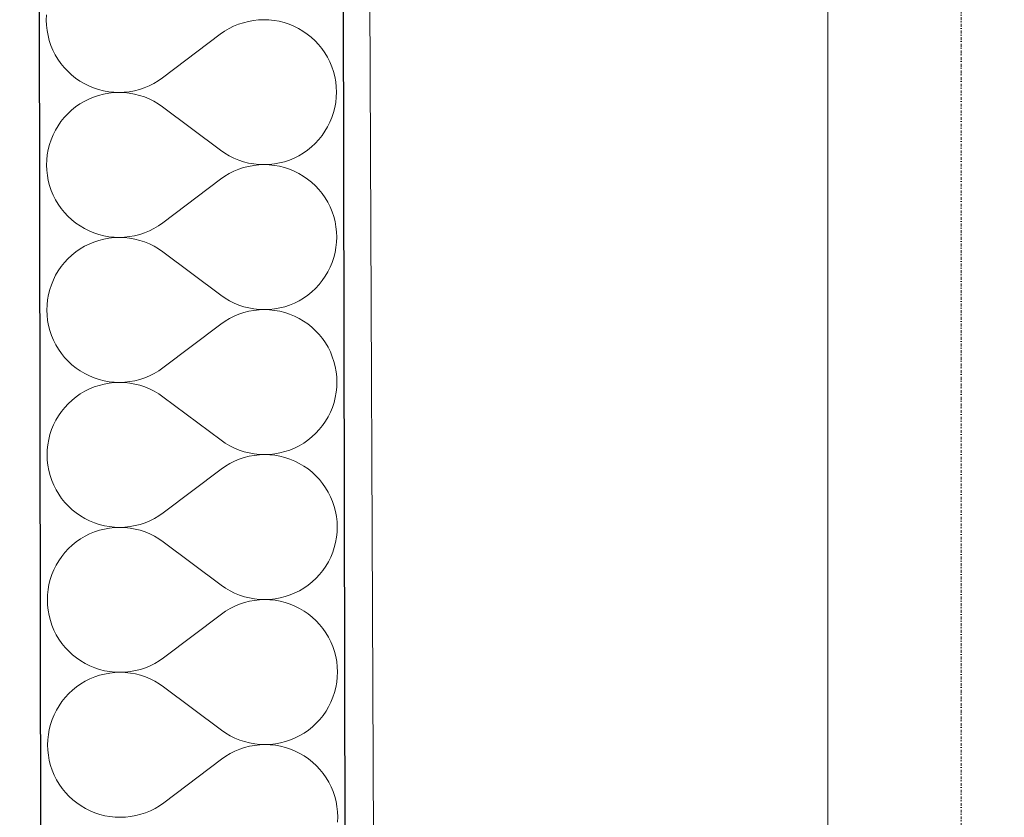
# Model space of a CAD drawing. Header units: millimetres. Extents: x -24674 to 2959, y -2716 to 20653.
# Tile 128 of 161: x -11148 to -10631, y 12666 to 13085. Entities that reach past the tile are written whole.
import ezdxf

# ---------------------------------------------------------------- set-up
doc = ezdxf.new("R2010")
doc.units = ezdxf.units.MM
doc.header["$MEASUREMENT"] = 0
doc.linetypes.add('Wipeout_Contour', pattern=[1000, 0, -1000])
doc.linetypes.add('Čerchovaná S', pattern=[3.5, 1.5, -0.85, 0.3, -0.85])
for name, color, linetype in [('9._POHLED ZÁPADNÍ_1_Konstrukce - krov', 7, 'Continuous'), ('9._POHLED ZÁPADNÍ_1_Konstrukce - nosné', 7, 'Continuous'), ('9._POHLED ZÁPADNÍ_1_Nové_Konstrukce - nosné', 7, 'Continuous'), ('9._POHLED ZÁPADNÍ_1_Nové_Výplně - Povrchové', 7, 'Continuous'), ('9._POHLED ZÁPADNÍ_1_Nové_Výplně – Řezové', 7, 'Continuous'), ('9._POHLED ZÁPADNÍ_1_Výplně - Povrchové', 7, 'Continuous'), ('9._POHLED ZÁPADNÍ_1_VÝTAH VAR 1', 7, 'Continuous')]:
    doc.layers.add(name, color=color, linetype=linetype)

# ---------------------------------------------------------------- blocks, each defined once
blk = doc.blocks.new('*X21', base_point=(-27719.5, -6043.99))
at = {"layer": '9._POHLED ZÁPADNÍ_1_Nové_Výplně – Řezové', "color": 21, "linetype": 'Continuous', "lineweight": 20, "true_color": 0xffaaaa}
for p, q in [((-11134.01, 13087.76), (-11134.11, 13085.04)), ((-11022.56, 13085.14), (-11025.27, 13084.85)), ((-11019.85, 13085.25), (-11022.56, 13085.14)), ((-11017.13, 13085.16), (-11019.85, 13085.25)), ((-11014.42, 13084.87), (-11017.13, 13085.16)), ((-11134.11, 13085.04), (-11134.01, 13082.33)), ((-11134.01, 13082.33), (-11133.71, 13079.62)), ((-11038.1, 13080.54), (-11040.43, 13079.15)), ((-11035.67, 13081.76), (-11038.1, 13080.54)), ((-11033.16, 13082.81), (-11035.67, 13081.76)), ((-11030.58, 13083.68), (-11033.16, 13082.81)), ((-11027.94, 13084.36), (-11030.58, 13083.68)), ((-11025.27, 13084.85), (-11027.94, 13084.36)), ((-11011.74, 13084.4), (-11014.42, 13084.87)), ((-11009.11, 13083.73), (-11011.74, 13084.4)), ((-11006.52, 13082.88), (-11009.11, 13083.73)), ((-11004.01, 13081.84), (-11006.52, 13082.88)), ((-11001.57, 13080.63), (-11004.01, 13081.84)), ((-10999.23, 13079.24), (-11001.57, 13080.63)), ((-11133.71, 13079.62), (-11133.22, 13076.95)), ((-11133.22, 13076.95), (-11132.54, 13074.31)), ((-11042.67, 13077.59), (-11073.1, 13054.68)), ((-11040.43, 13079.15), (-11042.67, 13077.59)), ((-10996.99, 13077.7), (-10999.23, 13079.24)), ((-10994.87, 13076), (-10996.99, 13077.7)), ((-10992.87, 13074.15), (-10994.87, 13076)), ((-11132.54, 13074.31), (-11131.68, 13071.73)), ((-11131.68, 13071.73), (-11130.63, 13069.22)), ((-10991.02, 13072.16), (-10992.87, 13074.15)), ((-10989.3, 13070.04), (-10991.02, 13072.16)), ((-10987.75, 13067.81), (-10989.3, 13070.04)), ((-11130.63, 13069.22), (-11129.41, 13066.79)), ((-11129.41, 13066.79), (-11128.02, 13064.45)), ((-11128.02, 13064.45), (-11126.46, 13062.22)), ((-10986.35, 13065.48), (-10987.75, 13067.81)), ((-10985.13, 13063.04), (-10986.35, 13065.48)), ((-11126.46, 13062.22), (-11124.75, 13060.11)), ((-11124.75, 13060.11), (-11122.89, 13058.12)), ((-10984.09, 13060.53), (-10985.13, 13063.04)), ((-10983.22, 13057.95), (-10984.09, 13060.53)), ((-11122.89, 13058.12), (-11120.9, 13056.27)), ((-11120.9, 13056.27), (-11118.78, 13054.57)), ((-11118.78, 13054.57), (-11116.54, 13053.02)), ((-11075.33, 13053.12), (-11073.1, 13054.68)), ((-10982.54, 13055.32), (-10983.22, 13057.95)), ((-10982.06, 13052.64), (-10982.54, 13055.32)), ((-11116.54, 13053.02), (-11114.2, 13051.64)), ((-11114.2, 13051.64), (-11111.76, 13050.42)), ((-11111.76, 13050.42), (-11109.24, 13049.39)), ((-11109.24, 13049.39), (-11106.66, 13048.54)), ((-11085.19, 13048.59), (-11082.61, 13049.45)), ((-11082.61, 13049.45), (-11080.1, 13050.5)), ((-11080.1, 13050.5), (-11077.67, 13051.72)), ((-11077.67, 13051.72), (-11075.33, 13053.12)), ((-10981.76, 13049.94), (-10982.06, 13052.64)), ((-10981.66, 13047.22), (-10981.76, 13049.94)), ((-11109.24, 13044.6), (-11111.75, 13043.55)), ((-11106.66, 13045.46), (-11109.24, 13044.6)), ((-11106.66, 13048.54), (-11104.02, 13047.87)), ((-11104.02, 13046.14), (-11106.66, 13045.46)), ((-11104.02, 13047.87), (-11101.34, 13047.39)), ((-11101.34, 13046.62), (-11104.02, 13046.14)), ((-11101.34, 13047.39), (-11098.64, 13047.11)), ((-11098.64, 13046.92), (-11101.34, 13046.62)), ((-11098.64, 13047.11), (-11095.92, 13047.02)), ((-11095.92, 13047.02), (-11098.64, 13046.92)), ((-11095.92, 13047.02), (-11093.2, 13047.12)), ((-11093.2, 13046.92), (-11095.92, 13047.02)), ((-11093.2, 13047.12), (-11090.5, 13047.42)), ((-11090.5, 13046.64), (-11093.2, 13046.92)), ((-11090.5, 13047.42), (-11087.82, 13047.91)), ((-11087.82, 13046.15), (-11090.5, 13046.64)), ((-11087.82, 13047.91), (-11085.19, 13048.59)), ((-11085.18, 13045.48), (-11087.82, 13046.15)), ((-11082.6, 13044.63), (-11085.18, 13045.48)), ((-11080.08, 13043.59), (-11082.6, 13044.63)), ((-10982.04, 13041.8), (-10981.75, 13044.5)), ((-10981.75, 13044.5), (-10981.66, 13047.22)), ((-11118.75, 13039.39), (-11120.86, 13037.68)), ((-11116.52, 13040.94), (-11118.75, 13039.39)), ((-11114.18, 13042.33), (-11116.52, 13040.94)), ((-11111.75, 13043.55), (-11114.18, 13042.33)), ((-11077.65, 13042.37), (-11080.08, 13043.59)), ((-11075.31, 13040.99), (-11077.65, 13042.37)), ((-11073.07, 13039.44), (-11075.31, 13040.99)), ((-11042.56, 13016.64), (-11073.07, 13039.44)), ((-10983.18, 13036.48), (-10982.52, 13039.12)), ((-10982.52, 13039.12), (-10982.04, 13041.8)), ((-11124.7, 13033.83), (-11126.41, 13031.71)), ((-11122.85, 13035.82), (-11124.7, 13033.83)), ((-11120.86, 13037.68), (-11122.85, 13035.82)), ((-10985.08, 13031.38), (-10984.04, 13033.9)), ((-10984.04, 13033.9), (-10983.18, 13036.48)), ((-11127.96, 13029.47), (-11129.34, 13027.13)), ((-11126.41, 13031.71), (-11127.96, 13029.47)), ((-10987.67, 13026.61), (-10986.29, 13028.95)), ((-10986.29, 13028.95), (-10985.08, 13031.38)), ((-11130.55, 13024.69), (-11131.59, 13022.18)), ((-11129.34, 13027.13), (-11130.55, 13024.69)), ((-10990.93, 13022.25), (-10989.22, 13024.37)), ((-10989.22, 13024.37), (-10987.67, 13026.61)), ((-11132.45, 13019.59), (-11133.12, 13016.96)), ((-11131.59, 13022.18), (-11132.45, 13019.59)), ((-10996.88, 13016.69), (-10994.77, 13018.4)), ((-10994.77, 13018.4), (-10992.78, 13020.25)), ((-10992.78, 13020.25), (-10990.93, 13022.25)), ((-11133.59, 13014.28), (-11133.88, 13011.57)), ((-11133.12, 13016.96), (-11133.59, 13014.28)), ((-11042.56, 13016.64), (-11040.32, 13015.09)), ((-11040.32, 13015.09), (-11037.98, 13013.7)), ((-11037.98, 13013.7), (-11035.55, 13012.48)), ((-11003.88, 13012.52), (-11001.45, 13013.74)), ((-11001.45, 13013.74), (-10999.11, 13015.13)), ((-10999.11, 13015.13), (-10996.88, 13016.69)), ((-11133.88, 13011.57), (-11133.97, 13008.85)), ((-11133.97, 13008.85), (-11133.87, 13006.14)), ((-11035.55, 13012.48), (-11033.03, 13011.45)), ((-11033.03, 13011.45), (-11030.45, 13010.59)), ((-11030.44, 13007.49), (-11033.02, 13006.62)), ((-11030.45, 13010.59), (-11027.81, 13009.92)), ((-11027.81, 13008.17), (-11030.44, 13007.49)), ((-11027.81, 13009.92), (-11025.14, 13009.44)), ((-11025.13, 13008.66), (-11027.81, 13008.17)), ((-11025.14, 13009.44), (-11022.43, 13009.15)), ((-11022.43, 13008.95), (-11025.13, 13008.66)), ((-11022.43, 13009.15), (-11019.71, 13009.06)), ((-11019.71, 13009.06), (-11022.43, 13008.95)), ((-11019.71, 13009.06), (-11016.99, 13009.16)), ((-11016.99, 13008.97), (-11019.71, 13009.06)), ((-11016.99, 13009.16), (-11014.29, 13009.45)), ((-11014.29, 13008.68), (-11016.99, 13008.97)), ((-11014.29, 13009.45), (-11011.61, 13009.94)), ((-11011.61, 13008.21), (-11014.29, 13008.68)), ((-11011.61, 13009.94), (-11008.98, 13010.61)), ((-11008.97, 13007.54), (-11011.61, 13008.21)), ((-11008.98, 13010.61), (-11006.4, 13011.48)), ((-11006.39, 13006.69), (-11008.97, 13007.54)), ((-11006.4, 13011.48), (-11003.88, 13012.52)), ((-11133.87, 13006.14), (-11133.57, 13003.43)), ((-11133.57, 13003.43), (-11133.09, 13000.75)), ((-11040.3, 13002.95), (-11042.53, 13001.4)), ((-11037.96, 13004.35), (-11040.3, 13002.95)), ((-11035.53, 13005.57), (-11037.96, 13004.35)), ((-11033.02, 13006.62), (-11035.53, 13005.57)), ((-11003.87, 13005.65), (-11006.39, 13006.69)), ((-11001.44, 13004.44), (-11003.87, 13005.65)), ((-10999.09, 13003.05), (-11001.44, 13004.44)), ((-10996.86, 13001.51), (-10999.09, 13003.05)), ((-11133.09, 13000.75), (-11132.41, 12998.12)), ((-11132.41, 12998.12), (-11131.54, 12995.54)), ((-11042.53, 13001.4), (-11072.97, 12978.49)), ((-10994.73, 12999.8), (-10996.86, 13001.51)), ((-10992.74, 12997.96), (-10994.73, 12999.8)), ((-10990.88, 12995.97), (-10992.74, 12997.96)), ((-11131.54, 12995.54), (-11130.5, 12993.03)), ((-11130.5, 12993.03), (-11129.28, 12990.6)), ((-10989.17, 12993.85), (-10990.88, 12995.97)), ((-10987.61, 12991.62), (-10989.17, 12993.85)), ((-11129.28, 12990.6), (-11127.88, 12988.26)), ((-11127.88, 12988.26), (-11126.33, 12986.03)), ((-10986.22, 12989.28), (-10987.61, 12991.62)), ((-10985, 12986.85), (-10986.22, 12989.28)), ((-10983.95, 12984.34), (-10985, 12986.85)), ((-11126.33, 12986.03), (-11124.62, 12983.92)), ((-11124.62, 12983.92), (-11122.76, 12981.93)), ((-11122.76, 12981.93), (-11120.76, 12980.08)), ((-10983.09, 12981.76), (-10983.95, 12984.34)), ((-10982.41, 12979.13), (-10983.09, 12981.76)), ((-11120.76, 12980.08), (-11118.64, 12978.38)), ((-11118.64, 12978.38), (-11116.4, 12976.83)), ((-11116.4, 12976.83), (-11114.06, 12975.45)), ((-11077.53, 12975.53), (-11075.2, 12976.93)), ((-11075.2, 12976.93), (-11072.97, 12978.49)), ((-10981.92, 12976.45), (-10982.41, 12979.13)), ((-10981.63, 12973.75), (-10981.92, 12976.45)), ((-11114.06, 12975.45), (-11111.62, 12974.23)), ((-11111.62, 12974.23), (-11109.11, 12973.2)), ((-11109.11, 12973.2), (-11106.53, 12972.35)), ((-11106.53, 12972.35), (-11103.89, 12971.68)), ((-11103.89, 12971.68), (-11101.21, 12971.2)), ((-11090.36, 12971.23), (-11087.69, 12971.72)), ((-11087.69, 12971.72), (-11085.05, 12972.4)), ((-11085.05, 12972.4), (-11082.47, 12973.26)), ((-11082.47, 12973.26), (-11079.96, 12974.31)), ((-11079.96, 12974.31), (-11077.53, 12975.53)), ((-10981.52, 12971.03), (-10981.63, 12973.75)), ((-11114.04, 12966.14), (-11116.38, 12964.75)), ((-11111.61, 12967.36), (-11114.04, 12966.14)), ((-11109.1, 12968.41), (-11111.61, 12967.36)), ((-11106.52, 12969.27), (-11109.1, 12968.41)), ((-11103.88, 12969.95), (-11106.52, 12969.27)), ((-11101.21, 12970.43), (-11103.88, 12969.95)), ((-11101.21, 12971.2), (-11098.5, 12970.92)), ((-11098.5, 12970.73), (-11101.21, 12970.43)), ((-11098.5, 12970.92), (-11095.78, 12970.83)), ((-11095.78, 12970.83), (-11098.5, 12970.73)), ((-11095.78, 12970.83), (-11093.07, 12970.93)), ((-11093.07, 12970.73), (-11095.78, 12970.83)), ((-11093.07, 12970.93), (-11090.36, 12971.23)), ((-11090.36, 12970.44), (-11093.07, 12970.73)), ((-11087.68, 12969.96), (-11090.36, 12970.44)), ((-11085.05, 12969.29), (-11087.68, 12969.96)), ((-11082.46, 12968.44), (-11085.05, 12969.29)), ((-11079.95, 12967.4), (-11082.46, 12968.44)), ((-11077.52, 12966.18), (-11079.95, 12967.4)), ((-11075.17, 12964.8), (-11077.52, 12966.18)), ((-10981.9, 12965.6), (-10981.62, 12968.31)), ((-10981.62, 12968.31), (-10981.52, 12971.03)), ((-11120.73, 12961.49), (-11122.72, 12959.63)), ((-11118.61, 12963.2), (-11120.73, 12961.49)), ((-11116.38, 12964.75), (-11118.61, 12963.2)), ((-11072.94, 12963.25), (-11075.17, 12964.8)), ((-11042.42, 12940.44), (-11072.94, 12963.25)), ((-10983.05, 12960.29), (-10982.38, 12962.93)), ((-10982.38, 12962.93), (-10981.9, 12965.6)), ((-11124.57, 12957.64), (-11126.27, 12955.51)), ((-11122.72, 12959.63), (-11124.57, 12957.64)), ((-10984.94, 12955.19), (-10983.9, 12957.71)), ((-10983.9, 12957.71), (-10983.05, 12960.29)), ((-11129.21, 12950.94), (-11130.42, 12948.5)), ((-11127.82, 12953.28), (-11129.21, 12950.94)), ((-11126.27, 12955.51), (-11127.82, 12953.28)), ((-10987.54, 12950.42), (-10986.16, 12952.76)), ((-10986.16, 12952.76), (-10984.94, 12955.19)), ((-11131.46, 12945.99), (-11132.31, 12943.4)), ((-11130.42, 12948.5), (-11131.46, 12945.99)), ((-10992.64, 12944.06), (-10990.79, 12946.06)), ((-10990.79, 12946.06), (-10989.09, 12948.18)), ((-10989.09, 12948.18), (-10987.54, 12950.42)), ((-11132.98, 12940.77), (-11133.46, 12938.09)), ((-11132.31, 12943.4), (-11132.98, 12940.77)), ((-11042.42, 12940.44), (-11040.19, 12938.9)), ((-10998.98, 12938.94), (-10996.75, 12940.5)), ((-10996.75, 12940.5), (-10994.63, 12942.21)), ((-10994.63, 12942.21), (-10992.64, 12944.06)), ((-11133.74, 12935.38), (-11133.84, 12932.66)), ((-11133.46, 12938.09), (-11133.74, 12935.38)), ((-11040.19, 12938.9), (-11037.85, 12937.51)), ((-11037.85, 12937.51), (-11035.41, 12936.29)), ((-11035.41, 12936.29), (-11032.9, 12935.26)), ((-11032.9, 12935.26), (-11030.31, 12934.4)), ((-11008.84, 12934.42), (-11006.26, 12935.29)), ((-11006.26, 12935.29), (-11003.75, 12936.33)), ((-11003.75, 12936.33), (-11001.32, 12937.55)), ((-11001.32, 12937.55), (-10998.98, 12938.94)), ((-11133.84, 12932.66), (-11133.74, 12929.95)), ((-11133.74, 12929.95), (-11133.44, 12927.24)), ((-11032.89, 12930.43), (-11035.4, 12929.38)), ((-11030.31, 12931.3), (-11032.89, 12930.43)), ((-11030.31, 12934.4), (-11027.68, 12933.73)), ((-11027.67, 12931.98), (-11030.31, 12931.3)), ((-11027.68, 12933.73), (-11025, 12933.25)), ((-11025, 12932.47), (-11027.67, 12931.98)), ((-11025, 12933.25), (-11022.29, 12932.96)), ((-11022.29, 12932.76), (-11025, 12932.47)), ((-11022.29, 12932.96), (-11019.58, 12932.87)), ((-11019.58, 12932.87), (-11022.29, 12932.76)), ((-11019.58, 12932.87), (-11016.86, 12932.97)), ((-11016.86, 12932.78), (-11019.58, 12932.87)), ((-11016.86, 12932.97), (-11014.15, 12933.26)), ((-11014.15, 12932.49), (-11016.86, 12932.78)), ((-11014.15, 12933.26), (-11011.48, 12933.75)), ((-11011.47, 12932.01), (-11014.15, 12932.49)), ((-11011.48, 12933.75), (-11008.84, 12934.42)), ((-11008.84, 12931.35), (-11011.47, 12932.01)), ((-11006.25, 12930.49), (-11008.84, 12931.35)), ((-11003.74, 12929.46), (-11006.25, 12930.49)), ((-11133.44, 12927.24), (-11132.95, 12924.56)), ((-11042.4, 12925.21), (-11072.83, 12902.3)), ((-11040.16, 12926.76), (-11042.4, 12925.21)), ((-11037.83, 12928.16), (-11040.16, 12926.76)), ((-11035.4, 12929.38), (-11037.83, 12928.16)), ((-11001.3, 12928.25), (-11003.74, 12929.46)), ((-10998.96, 12926.86), (-11001.3, 12928.25)), ((-10996.72, 12925.32), (-10998.96, 12926.86)), ((-10994.6, 12923.61), (-10996.72, 12925.32)), ((-11132.95, 12924.56), (-11132.27, 12921.93)), ((-11132.27, 12921.93), (-11131.41, 12919.35)), ((-10992.6, 12921.77), (-10994.6, 12923.61)), ((-10990.75, 12919.78), (-10992.6, 12921.77)), ((-10989.03, 12917.66), (-10990.75, 12919.78)), ((-11131.41, 12919.35), (-11130.36, 12916.84)), ((-11130.36, 12916.84), (-11129.14, 12914.41)), ((-11129.14, 12914.41), (-11127.75, 12912.07)), ((-10987.48, 12915.43), (-10989.03, 12917.66)), ((-10986.08, 12913.09), (-10987.48, 12915.43)), ((-11127.75, 12912.07), (-11126.19, 12909.84)), ((-11126.19, 12909.84), (-11124.48, 12907.72)), ((-10984.86, 12910.66), (-10986.08, 12913.09)), ((-10983.82, 12908.15), (-10984.86, 12910.66)), ((-11124.48, 12907.72), (-11122.62, 12905.74)), ((-11122.62, 12905.74), (-11120.63, 12903.89)), ((-10982.95, 12905.57), (-10983.82, 12908.15)), ((-10982.27, 12902.94), (-10982.95, 12905.57)), ((-11120.63, 12903.89), (-11118.51, 12902.19)), ((-11118.51, 12902.19), (-11116.27, 12900.64)), ((-11116.27, 12900.64), (-11113.93, 12899.26)), ((-11113.93, 12899.26), (-11111.49, 12898.04)), ((-11079.83, 12898.12), (-11077.4, 12899.34)), ((-11077.4, 12899.34), (-11075.06, 12900.74)), ((-11075.06, 12900.74), (-11072.83, 12902.3)), ((-10981.79, 12900.26), (-10982.27, 12902.94)), ((-10981.49, 12897.56), (-10981.79, 12900.26)), ((-11111.49, 12898.04), (-11108.97, 12897.01)), ((-11108.97, 12897.01), (-11106.39, 12896.15)), ((-11106.39, 12896.15), (-11103.75, 12895.49)), ((-11103.75, 12893.76), (-11106.39, 12893.08)), ((-11103.75, 12895.49), (-11101.07, 12895.01)), ((-11101.07, 12894.24), (-11103.75, 12893.76)), ((-11101.07, 12895.01), (-11098.37, 12894.73)), ((-11098.37, 12894.54), (-11101.07, 12894.24)), ((-11098.37, 12894.73), (-11095.65, 12894.64)), ((-11095.65, 12894.64), (-11098.37, 12894.54)), ((-11095.65, 12894.64), (-11092.93, 12894.74)), ((-11092.93, 12894.54), (-11095.65, 12894.64)), ((-11092.93, 12894.74), (-11090.23, 12895.04)), ((-11090.23, 12894.25), (-11092.93, 12894.54)), ((-11090.23, 12895.04), (-11087.55, 12895.53)), ((-11087.55, 12893.77), (-11090.23, 12894.25)), ((-11087.55, 12895.53), (-11084.92, 12896.21)), ((-11084.91, 12893.1), (-11087.55, 12893.77)), ((-11084.92, 12896.21), (-11082.34, 12897.07)), ((-11082.34, 12897.07), (-11079.83, 12898.12)), ((-10981.39, 12894.84), (-10981.49, 12897.56)), ((-10981.48, 12892.12), (-10981.39, 12894.84)), ((-11116.25, 12888.56), (-11118.48, 12887.01)), ((-11113.91, 12889.95), (-11116.25, 12888.56)), ((-11111.48, 12891.17), (-11113.91, 12889.95)), ((-11108.97, 12892.22), (-11111.48, 12891.17)), ((-11106.39, 12893.08), (-11108.97, 12892.22)), ((-11082.33, 12892.25), (-11084.91, 12893.1)), ((-11079.81, 12891.21), (-11082.33, 12892.25)), ((-11077.38, 12889.99), (-11079.81, 12891.21)), ((-11075.04, 12888.61), (-11077.38, 12889.99)), ((-11072.8, 12887.06), (-11075.04, 12888.61)), ((-10982.25, 12886.74), (-10981.77, 12889.41)), ((-10981.77, 12889.41), (-10981.48, 12892.12)), ((-11122.58, 12883.44), (-11124.43, 12881.45)), ((-11120.59, 12885.3), (-11122.58, 12883.44)), ((-11118.48, 12887.01), (-11120.59, 12885.3)), ((-11042.29, 12864.25), (-11072.8, 12887.06)), ((-10983.77, 12881.52), (-10982.91, 12884.1)), ((-10982.91, 12884.1), (-10982.25, 12886.74)), ((-11126.14, 12879.32), (-11127.69, 12877.09)), ((-11124.43, 12881.45), (-11126.14, 12879.32)), ((-10986.02, 12876.57), (-10984.81, 12879)), ((-10984.81, 12879), (-10983.77, 12881.52)), ((-11129.07, 12874.75), (-11130.28, 12872.31)), ((-11127.69, 12877.09), (-11129.07, 12874.75)), ((-10988.95, 12871.99), (-10987.4, 12874.22)), ((-10987.4, 12874.22), (-10986.02, 12876.57)), ((-11131.32, 12869.8), (-11132.18, 12867.21)), ((-11130.28, 12872.31), (-11131.32, 12869.8)), ((-10994.5, 12866.02), (-10992.51, 12867.87)), ((-10992.51, 12867.87), (-10990.66, 12869.87)), ((-10990.66, 12869.87), (-10988.95, 12871.99)), ((-11132.84, 12864.58), (-11133.32, 12861.9)), ((-11132.18, 12867.21), (-11132.84, 12864.58)), ((-11042.29, 12864.25), (-11040.05, 12862.71)), ((-11040.05, 12862.71), (-11037.71, 12861.32)), ((-11001.18, 12861.36), (-10998.84, 12862.75)), ((-10998.84, 12862.75), (-10996.61, 12864.31)), ((-10996.61, 12864.31), (-10994.5, 12866.02)), ((-11133.61, 12859.19), (-11133.7, 12856.47)), ((-11133.32, 12861.9), (-11133.61, 12859.19)), ((-11037.71, 12861.32), (-11035.28, 12860.1)), ((-11035.28, 12860.1), (-11032.76, 12859.06)), ((-11032.76, 12859.06), (-11030.18, 12858.21)), ((-11030.18, 12858.21), (-11027.54, 12857.54)), ((-11027.54, 12857.54), (-11024.86, 12857.06)), ((-11014.02, 12857.07), (-11011.34, 12857.56)), ((-11011.34, 12857.56), (-11008.71, 12858.23)), ((-11008.71, 12858.23), (-11006.13, 12859.1)), ((-11006.13, 12859.1), (-11003.61, 12860.14)), ((-11003.61, 12860.14), (-11001.18, 12861.36)), ((-11133.7, 12856.47), (-11133.6, 12853.75)), ((-11133.6, 12853.75), (-11133.3, 12851.05)), ((-11035.26, 12853.19), (-11037.69, 12851.97)), ((-11032.75, 12854.24), (-11035.26, 12853.19)), ((-11030.17, 12855.11), (-11032.75, 12854.24)), ((-11027.54, 12855.79), (-11030.17, 12855.11)), ((-11024.86, 12856.27), (-11027.54, 12855.79)), ((-11024.86, 12857.06), (-11022.16, 12856.77)), ((-11022.16, 12856.57), (-11024.86, 12856.27)), ((-11022.16, 12856.77), (-11019.44, 12856.68)), ((-11019.44, 12856.68), (-11022.16, 12856.57)), ((-11019.44, 12856.68), (-11016.72, 12856.78)), ((-11016.72, 12856.59), (-11019.44, 12856.68)), ((-11016.72, 12856.78), (-11014.02, 12857.07)), ((-11014.02, 12856.3), (-11016.72, 12856.59)), ((-11011.34, 12855.82), (-11014.02, 12856.3)), ((-11008.7, 12855.16), (-11011.34, 12855.82)), ((-11006.12, 12854.3), (-11008.7, 12855.16)), ((-11003.6, 12853.27), (-11006.12, 12854.3)), ((-11001.17, 12852.06), (-11003.6, 12853.27)), ((-11133.3, 12851.05), (-11132.82, 12848.37)), ((-11132.82, 12848.37), (-11132.14, 12845.74)), ((-11042.26, 12849.02), (-11072.7, 12826.11)), ((-11040.03, 12850.57), (-11042.26, 12849.02)), ((-11037.69, 12851.97), (-11040.03, 12850.57)), ((-10998.82, 12850.67), (-11001.17, 12852.06)), ((-10996.58, 12849.13), (-10998.82, 12850.67)), ((-10994.46, 12847.42), (-10996.58, 12849.13)), ((-10992.47, 12845.57), (-10994.46, 12847.42)), ((-11132.14, 12845.74), (-11131.27, 12843.16)), ((-11131.27, 12843.16), (-11130.23, 12840.65)), ((-10990.61, 12843.59), (-10992.47, 12845.57)), ((-10988.9, 12841.47), (-10990.61, 12843.59)), ((-11130.23, 12840.65), (-11129.01, 12838.22)), ((-11129.01, 12838.22), (-11127.61, 12835.88)), ((-10987.34, 12839.24), (-10988.9, 12841.47)), ((-10985.95, 12836.9), (-10987.34, 12839.24)), ((-10984.73, 12834.47), (-10985.95, 12836.9)), ((-11127.61, 12835.88), (-11126.06, 12833.65)), ((-11126.06, 12833.65), (-11124.35, 12831.53)), ((-10983.68, 12831.96), (-10984.73, 12834.47)), ((-10982.82, 12829.38), (-10983.68, 12831.96)), ((-11124.35, 12831.53), (-11122.49, 12829.55)), ((-11122.49, 12829.55), (-11120.49, 12827.7)), ((-11120.49, 12827.7), (-11118.37, 12826)), ((-10982.14, 12826.75), (-10982.82, 12829.38)), ((-10981.65, 12824.07), (-10982.14, 12826.75)), ((-11118.37, 12826), (-11116.13, 12824.45)), ((-11116.13, 12824.45), (-11113.79, 12823.07)), ((-11113.79, 12823.07), (-11111.35, 12821.85)), ((-11111.35, 12821.85), (-11108.84, 12820.82)), ((-11082.2, 12820.88), (-11079.69, 12821.93)), ((-11079.69, 12821.93), (-11077.26, 12823.15)), ((-11077.26, 12823.15), (-11074.93, 12824.55)), ((-11074.93, 12824.55), (-11072.7, 12826.11)), ((-10981.36, 12821.37), (-10981.65, 12824.07)), ((-10981.25, 12818.65), (-10981.36, 12821.37)), ((-11108.83, 12816.03), (-11111.34, 12814.98)), ((-11108.84, 12820.82), (-11106.26, 12819.96)), ((-11106.25, 12816.89), (-11108.83, 12816.03)), ((-11106.26, 12819.96), (-11103.62, 12819.3)), ((-11103.61, 12817.57), (-11106.25, 12816.89)), ((-11103.62, 12819.3), (-11100.94, 12818.82)), ((-11100.94, 12818.05), (-11103.61, 12817.57)), ((-11100.94, 12818.82), (-11098.23, 12818.54)), ((-11098.23, 12818.35), (-11100.94, 12818.05)), ((-11098.23, 12818.54), (-11095.51, 12818.45)), ((-11095.51, 12818.45), (-11098.23, 12818.35)), ((-11095.51, 12818.45), (-11092.8, 12818.55)), ((-11092.8, 12818.35), (-11095.51, 12818.45)), ((-11092.8, 12818.55), (-11090.09, 12818.85)), ((-11090.09, 12818.06), (-11092.8, 12818.35)), ((-11090.09, 12818.85), (-11087.42, 12819.34)), ((-11087.41, 12817.58), (-11090.09, 12818.06)), ((-11087.42, 12819.34), (-11084.78, 12820.02)), ((-11084.78, 12816.91), (-11087.41, 12817.58)), ((-11084.78, 12820.02), (-11082.2, 12820.88)), ((-11082.19, 12816.06), (-11084.78, 12816.91)), ((-11079.68, 12815.02), (-11082.19, 12816.06)), ((-10981.35, 12815.93), (-10981.25, 12818.65)), ((-11116.11, 12812.37), (-11118.34, 12810.82)), ((-11113.77, 12813.76), (-11116.11, 12812.37)), ((-11111.34, 12814.98), (-11113.77, 12813.76)), ((-11077.25, 12813.8), (-11079.68, 12815.02)), ((-11074.9, 12812.42), (-11077.25, 12813.8)), ((-11072.67, 12810.87), (-11074.9, 12812.42)), ((-11042.15, 12788.06), (-11072.67, 12810.87)), ((-10982.11, 12810.55), (-10981.63, 12813.22)), ((-10981.63, 12813.22), (-10981.35, 12815.93)), ((-11122.45, 12807.25), (-11124.3, 12805.26)), ((-11120.46, 12809.11), (-11122.45, 12807.25)), ((-11118.34, 12810.82), (-11120.46, 12809.11)), ((-10983.63, 12805.33), (-10982.78, 12807.91)), ((-10982.78, 12807.91), (-10982.11, 12810.55)), ((-11127.55, 12800.9), (-11128.94, 12798.56)), ((-11126, 12803.13), (-11127.55, 12800.9)), ((-11124.3, 12805.26), (-11126, 12803.13)), ((-10985.88, 12800.38), (-10984.67, 12802.81)), ((-10984.67, 12802.81), (-10983.63, 12805.33)), ((-11130.15, 12796.12), (-11131.19, 12793.61)), ((-11128.94, 12798.56), (-11130.15, 12796.12)), ((-10990.52, 12793.68), (-10988.82, 12795.8)), ((-10988.82, 12795.8), (-10987.27, 12798.03)), ((-10987.27, 12798.03), (-10985.88, 12800.38)), ((-11132.04, 12791.02), (-11132.71, 12788.39)), ((-11131.19, 12793.61), (-11132.04, 12791.02)), ((-10994.36, 12789.83), (-10992.37, 12791.68)), ((-10992.37, 12791.68), (-10990.52, 12793.68)), ((-11133.19, 12785.71), (-11133.47, 12783)), ((-11132.71, 12788.39), (-11133.19, 12785.71)), ((-11042.15, 12788.06), (-11039.92, 12786.51)), ((-11039.92, 12786.51), (-11037.57, 12785.13)), ((-11037.57, 12785.13), (-11035.14, 12783.91)), ((-11003.48, 12783.95), (-11001.05, 12785.17)), ((-11001.05, 12785.17), (-10998.71, 12786.56)), ((-10998.71, 12786.56), (-10996.48, 12788.12)), ((-10996.48, 12788.12), (-10994.36, 12789.83)), ((-11133.47, 12783), (-11133.57, 12780.28)), ((-11133.57, 12780.28), (-11133.46, 12777.56)), ((-11035.14, 12783.91), (-11032.63, 12782.87)), ((-11032.63, 12782.87), (-11030.04, 12782.02)), ((-11030.04, 12782.02), (-11027.41, 12781.35)), ((-11027.41, 12781.35), (-11024.73, 12780.87)), ((-11024.73, 12780.08), (-11027.4, 12779.59)), ((-11024.73, 12780.87), (-11022.02, 12780.58)), ((-11022.02, 12780.38), (-11024.73, 12780.08)), ((-11022.02, 12780.58), (-11019.31, 12780.49)), ((-11019.31, 12780.49), (-11022.02, 12780.38)), ((-11019.31, 12780.49), (-11016.59, 12780.59)), ((-11016.59, 12780.4), (-11019.31, 12780.49)), ((-11016.59, 12780.59), (-11013.88, 12780.88)), ((-11013.88, 12780.11), (-11016.59, 12780.4)), ((-11013.88, 12780.88), (-11011.21, 12781.37)), ((-11011.2, 12779.63), (-11013.88, 12780.11)), ((-11011.21, 12781.37), (-11008.57, 12782.04)), ((-11008.57, 12782.04), (-11005.99, 12782.9)), ((-11005.99, 12782.9), (-11003.48, 12783.95)), ((-11133.46, 12777.56), (-11133.17, 12774.86)), ((-11133.17, 12774.86), (-11132.68, 12772.18)), ((-11037.56, 12775.78), (-11039.89, 12774.38)), ((-11035.13, 12777), (-11037.56, 12775.78)), ((-11032.62, 12778.05), (-11035.13, 12777)), ((-11030.04, 12778.92), (-11032.62, 12778.05)), ((-11027.4, 12779.59), (-11030.04, 12778.92)), ((-11008.57, 12778.97), (-11011.2, 12779.63)), ((-11005.98, 12778.11), (-11008.57, 12778.97)), ((-11003.47, 12777.08), (-11005.98, 12778.11)), ((-11001.03, 12775.87), (-11003.47, 12777.08)), ((-10998.69, 12774.48), (-11001.03, 12775.87)), ((-11132.68, 12772.18), (-11132, 12769.55)), ((-11132, 12769.55), (-11131.14, 12766.97)), ((-11042.12, 12772.83), (-11072.56, 12749.92)), ((-11039.89, 12774.38), (-11042.12, 12772.83)), ((-10996.45, 12772.94), (-10998.69, 12774.48)), ((-10994.33, 12771.23), (-10996.45, 12772.94)), ((-10992.33, 12769.38), (-10994.33, 12771.23)), ((-11131.14, 12766.97), (-11130.09, 12764.46)), ((-11130.09, 12764.46), (-11128.87, 12762.03)), ((-10990.47, 12767.4), (-10992.33, 12769.38)), ((-10988.76, 12765.28), (-10990.47, 12767.4)), ((-10987.21, 12763.05), (-10988.76, 12765.28)), ((-11128.87, 12762.03), (-11127.48, 12759.69)), ((-11127.48, 12759.69), (-11125.92, 12757.46)), ((-10985.81, 12760.71), (-10987.21, 12763.05)), ((-10984.59, 12758.28), (-10985.81, 12760.71)), ((-11125.92, 12757.46), (-11124.21, 12755.34)), ((-11124.21, 12755.34), (-11122.35, 12753.36)), ((-10983.55, 12755.77), (-10984.59, 12758.28)), ((-10982.68, 12753.19), (-10983.55, 12755.77)), ((-11122.35, 12753.36), (-11120.36, 12751.51)), ((-11120.36, 12751.51), (-11118.24, 12749.8)), ((-11118.24, 12749.8), (-11116, 12748.26)), ((-11074.79, 12748.36), (-11072.56, 12749.92)), ((-10982, 12750.56), (-10982.68, 12753.19)), ((-10981.52, 12747.88), (-10982, 12750.56)), ((-11116, 12748.26), (-11113.65, 12746.88)), ((-11113.65, 12746.88), (-11111.22, 12745.66)), ((-11111.22, 12745.66), (-11108.7, 12744.63)), ((-11108.7, 12744.63), (-11106.12, 12743.77)), ((-11106.12, 12743.77), (-11103.48, 12743.11)), ((-11087.28, 12743.15), (-11084.65, 12743.83)), ((-11084.65, 12743.83), (-11082.07, 12744.69)), ((-11082.07, 12744.69), (-11079.56, 12745.74)), ((-11079.56, 12745.74), (-11077.13, 12746.96)), ((-11077.13, 12746.96), (-11074.79, 12748.36)), ((-10981.22, 12745.18), (-10981.52, 12747.88)), ((-10981.12, 12742.46), (-10981.22, 12745.18)), ((-11111.21, 12738.79), (-11113.64, 12737.57)), ((-11108.7, 12739.84), (-11111.21, 12738.79)), ((-11106.11, 12740.7), (-11108.7, 12739.84)), ((-11103.48, 12741.38), (-11106.11, 12740.7)), ((-11103.48, 12743.11), (-11100.8, 12742.63)), ((-11100.8, 12741.86), (-11103.48, 12741.38)), ((-11100.8, 12742.63), (-11098.1, 12742.35)), ((-11098.1, 12742.16), (-11100.8, 12741.86)), ((-11098.1, 12742.35), (-11095.38, 12742.26)), ((-11095.38, 12742.26), (-11098.1, 12742.16)), ((-11095.38, 12742.26), (-11092.66, 12742.36)), ((-11092.66, 12742.16), (-11095.38, 12742.26)), ((-11092.66, 12742.36), (-11089.96, 12742.66)), ((-11089.96, 12741.87), (-11092.66, 12742.16)), ((-11089.96, 12742.66), (-11087.28, 12743.15)), ((-11087.28, 12741.39), (-11089.96, 12741.87)), ((-11084.64, 12740.72), (-11087.28, 12741.39)), ((-11082.06, 12739.87), (-11084.64, 12740.72)), ((-11079.54, 12738.83), (-11082.06, 12739.87)), ((-11077.11, 12737.61), (-11079.54, 12738.83)), ((-10981.5, 12737.03), (-10981.21, 12739.74)), ((-10981.21, 12739.74), (-10981.12, 12742.46)), ((-11118.21, 12734.63), (-11120.32, 12732.92)), ((-11115.98, 12736.18), (-11118.21, 12734.63)), ((-11113.64, 12737.57), (-11115.98, 12736.18)), ((-11074.77, 12736.23), (-11077.11, 12737.61)), ((-11072.53, 12734.68), (-11074.77, 12736.23)), ((-11042.02, 12711.87), (-11072.53, 12734.68)), ((-10982.64, 12731.72), (-10981.98, 12734.36)), ((-10981.98, 12734.36), (-10981.5, 12737.03)), ((-11124.16, 12729.06), (-11125.87, 12726.94)), ((-11122.31, 12731.06), (-11124.16, 12729.06)), ((-11120.32, 12732.92), (-11122.31, 12731.06)), ((-10984.54, 12726.62), (-10983.5, 12729.14)), ((-10983.5, 12729.14), (-10982.64, 12731.72)), ((-11127.42, 12724.71), (-11128.8, 12722.36)), ((-11125.87, 12726.94), (-11127.42, 12724.71)), ((-10987.13, 12721.84), (-10985.75, 12724.19)), ((-10985.75, 12724.19), (-10984.54, 12726.62)), ((-11130.01, 12719.93), (-11131.05, 12717.42)), ((-11128.8, 12722.36), (-11130.01, 12719.93)), ((-10990.39, 12717.49), (-10988.68, 12719.61)), ((-10988.68, 12719.61), (-10987.13, 12721.84)), ((-11131.91, 12714.83), (-11132.57, 12712.2)), ((-11131.05, 12717.42), (-11131.91, 12714.83)), ((-10996.34, 12711.93), (-10994.23, 12713.64)), ((-10994.23, 12713.64), (-10992.24, 12715.49)), ((-10992.24, 12715.49), (-10990.39, 12717.49)), ((-11133.05, 12709.52), (-11133.34, 12706.81)), ((-11132.57, 12712.2), (-11133.05, 12709.52)), ((-11042.02, 12711.87), (-11039.78, 12710.32)), ((-11039.78, 12710.32), (-11037.44, 12708.94)), ((-11037.44, 12708.94), (-11035.01, 12707.72)), ((-11035.01, 12707.72), (-11032.49, 12706.68)), ((-11005.86, 12706.71), (-11003.34, 12707.76)), ((-11003.34, 12707.76), (-11000.91, 12708.98)), ((-11000.91, 12708.98), (-10998.57, 12710.37)), ((-10998.57, 12710.37), (-10996.34, 12711.93)), ((-11133.34, 12706.81), (-11133.43, 12704.09)), ((-11133.43, 12704.09), (-11133.33, 12701.37)), ((-11032.49, 12706.68), (-11029.91, 12705.83)), ((-11029.9, 12702.73), (-11032.48, 12701.86)), ((-11029.91, 12705.83), (-11027.27, 12705.16)), ((-11027.27, 12703.4), (-11029.9, 12702.73)), ((-11027.27, 12705.16), (-11024.59, 12704.68)), ((-11024.59, 12703.89), (-11027.27, 12703.4)), ((-11024.59, 12704.68), (-11021.89, 12704.39)), ((-11021.89, 12704.19), (-11024.59, 12703.89)), ((-11021.89, 12704.39), (-11019.17, 12704.3)), ((-11019.17, 12704.3), (-11021.89, 12704.19)), ((-11019.17, 12704.3), (-11016.45, 12704.4)), ((-11016.45, 12704.2), (-11019.17, 12704.3)), ((-11016.45, 12704.4), (-11013.75, 12704.69)), ((-11013.75, 12703.92), (-11016.45, 12704.2)), ((-11013.75, 12704.69), (-11011.07, 12705.18)), ((-11011.07, 12703.44), (-11013.75, 12703.92)), ((-11011.07, 12705.18), (-11008.44, 12705.85)), ((-11008.43, 12702.78), (-11011.07, 12703.44)), ((-11008.44, 12705.85), (-11005.86, 12706.71)), ((-11005.85, 12701.92), (-11008.43, 12702.78)), ((-11133.33, 12701.37), (-11133.03, 12698.67)), ((-11133.03, 12698.67), (-11132.55, 12695.99)), ((-11039.76, 12698.19), (-11041.99, 12696.64)), ((-11037.42, 12699.59), (-11039.76, 12698.19)), ((-11034.99, 12700.81), (-11037.42, 12699.59)), ((-11032.48, 12701.86), (-11034.99, 12700.81)), ((-11003.33, 12700.89), (-11005.85, 12701.92)), ((-11000.9, 12699.68), (-11003.33, 12700.89)), ((-10998.55, 12698.29), (-11000.9, 12699.68)), ((-10996.31, 12696.75), (-10998.55, 12698.29)), ((-11132.55, 12695.99), (-11131.87, 12693.36)), ((-11131.87, 12693.36), (-11131, 12690.78)), ((-11041.99, 12696.64), (-11072.43, 12673.72)), ((-10994.19, 12695.04), (-10996.31, 12696.75)), ((-10992.2, 12693.19), (-10994.19, 12695.04)), ((-10990.34, 12691.21), (-10992.2, 12693.19)), ((-11131, 12690.78), (-11129.96, 12688.27)), ((-11129.96, 12688.27), (-11128.74, 12685.84)), ((-10988.63, 12689.09), (-10990.34, 12691.21)), ((-10987.07, 12686.86), (-10988.63, 12689.09)), ((-10985.68, 12684.52), (-10987.07, 12686.86)), ((-11128.74, 12685.84), (-11127.34, 12683.5)), ((-11127.34, 12683.5), (-11125.79, 12681.27)), ((-10984.46, 12682.09), (-10985.68, 12684.52)), ((-10983.41, 12679.58), (-10984.46, 12682.09)), ((-11125.79, 12681.27), (-11124.08, 12679.15)), ((-11124.08, 12679.15), (-11122.22, 12677.17)), ((-11122.22, 12677.17), (-11120.22, 12675.32)), ((-10982.55, 12677), (-10983.41, 12679.58)), ((-10981.87, 12674.37), (-10982.55, 12677)), ((-11120.22, 12675.32), (-11118.1, 12673.61)), ((-11118.1, 12673.61), (-11115.86, 12672.07)), ((-11115.86, 12672.07), (-11113.52, 12670.68)), ((-11076.99, 12670.77), (-11074.66, 12672.17)), ((-11074.66, 12672.17), (-11072.43, 12673.72)), ((-10981.38, 12671.69), (-10981.87, 12674.37)), ((-10981.09, 12668.99), (-10981.38, 12671.69)), ((-11113.52, 12670.68), (-11111.08, 12669.47)), ((-11111.08, 12669.47), (-11108.57, 12668.44)), ((-11108.57, 12668.44), (-11105.99, 12667.58)), ((-11105.99, 12667.58), (-11103.35, 12666.92)), ((-11103.35, 12666.92), (-11100.67, 12666.44)), ((-11100.67, 12666.44), (-11097.96, 12666.16)), ((-11097.96, 12666.16), (-11095.24, 12666.07)), ((-11095.24, 12666.07), (-11092.53, 12666.17)), ((-11092.53, 12666.17), (-11089.82, 12666.47)), ((-11089.82, 12666.47), (-11087.15, 12666.96)), ((-11087.15, 12666.96), (-11084.51, 12667.64)), ((-11084.51, 12667.64), (-11081.93, 12668.5)), ((-11081.93, 12668.5), (-11079.42, 12669.55)), ((-11079.42, 12669.55), (-11076.99, 12670.77)), ((-10980.98, 12666.27), (-10981.09, 12668.99)), ((-10981.08, 12663.55), (-10980.98, 12666.27))]:
    blk.add_line(p, q, dxfattribs=at)

msp = doc.modelspace()

# ---------------------------------------------------------------- wipeouts: each hides what was drawn before it
at = {"color": 254, "linetype": 'Wipeout_Contour', "lineweight": 0, "ltscale": 72283.801497}
msp.add_wipeout([(-11148.1, 18830.25), (-11130.82, 9083.32), (-10970.82, 9083.6), (-10988.08, 18817.53)], dxfattribs=at).dxf.layer = '9._POHLED ZÁPADNÍ_1_Nové_Výplně - Povrchové'

# ---------------------------------------------------------------- next in the draw order: linework, layer by layer
at = {"layer": '9._POHLED ZÁPADNÍ_1_Nové_Konstrukce - nosné', "color": 1, "linetype": 'Continuous', "lineweight": 25, "flags": 128}
for points in [[(-11148.1, 18830.25), (-11130.82, 9083.32)], [(-10970.82, 9083.6), (-10988.08, 18817.53)]]:
    msp.add_lwpolyline(points, dxfattribs=at)

# ---------------------------------------------------------------- next in the draw order: wipeouts: each hides what was drawn before it
at = {"color": 254, "linetype": 'Wipeout_Contour', "lineweight": 0, "ltscale": 70593.958106}
msp.add_wipeout([(-10986.72, 18366), (-10946.64, 9038.96), (-10496.64, 9040.89), (-10536.56, 18330.21)], dxfattribs=at).dxf.layer = '9._POHLED ZÁPADNÍ_1_Výplně - Povrchové'

# ---------------------------------------------------------------- next in the draw order: linework, layer by layer
at = {"layer": '9._POHLED ZÁPADNÍ_1_Konstrukce - krov', "color": 8, "linetype": 'Continuous', "lineweight": 13}
msp.add_line((-10723.42, 18630.55), (-10723.42, 8979.53), dxfattribs=at)
at = {"layer": '9._POHLED ZÁPADNÍ_1_Konstrukce - krov', "color": 251, "linetype": 'Čerchovaná S', "lineweight": 13, "true_color": 0x6a6a6a}
msp.add_line((-10653.42, 18630.55), (-10653.42, 8979.53), dxfattribs=at)
at = {"layer": '9._POHLED ZÁPADNÍ_1_Konstrukce - nosné', "color": 251, "linetype": 'Continuous', "lineweight": 20, "true_color": 0x6a6a6a, "flags": 128}
msp.add_lwpolyline([(-10988.66, 18817.58), (-10946.75, 9064.83)], dxfattribs=at)

# ---------------------------------------------------------------- next in the draw order: wipeouts: each hides what was drawn before it
at = {"color": 254, "linetype": 'Wipeout_Contour', "lineweight": 0, "ltscale": 72283.801497}
msp.add_wipeout([(-11148.1, 18830.25), (-11130.82, 9083.32), (-10970.82, 9083.6), (-10988.08, 18817.53)], dxfattribs=at).dxf.layer = '9._POHLED ZÁPADNÍ_1_Nové_Výplně – Řezové'

# ---------------------------------------------------------------- next in the draw order: linework, layer by layer
at = {"layer": '9._POHLED ZÁPADNÍ_1_Nové_Konstrukce - nosné', "color": 1, "linetype": 'Continuous', "lineweight": 25, "flags": 128}
for points in [[(-11148.1, 18830.25), (-11130.82, 9083.32)], [(-10970.82, 9083.6), (-10988.08, 18817.53)]]:
    msp.add_lwpolyline(points, dxfattribs=at)

# ---------------------------------------------------------------- next in the draw order: block references
at = {"layer": '9._POHLED ZÁPADNÍ_1_VÝTAH VAR 1', "color": 9, "linetype": 'Continuous', "lineweight": 13}
msp.add_blockref('*X21', (-27719.5, -6043.99), dxfattribs=at)

doc.saveas('drawing.dxf')
